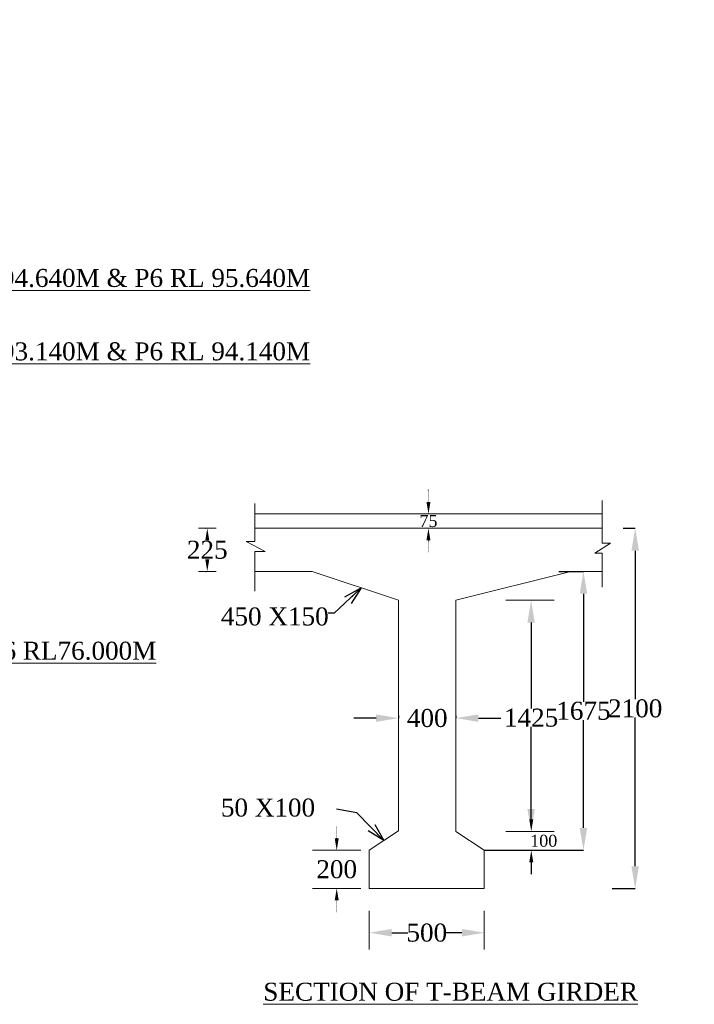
# Model space of a CAD drawing. Header units: millimetres. Extents: x -20950785 to 389010297, y -11535949 to 14056629.
# Tile 118 of 256: x 11347325 to 11375484, y -1584637 to -1543543. Entities that reach past the tile are written whole.
import ezdxf

# ---------------------------------------------------------------- set-up
doc = ezdxf.new("R2010")
doc.units = ezdxf.units.MM
doc.header["$LTSCALE"] = 60
doc.header["$MEASUREMENT"] = 0
doc.linetypes.add('DOT2', pattern=[0.125, 0, -0.125])
doc.styles.add('style1', font='txt.shx', dxfattribs={"height": 1})
doc.dimstyles.get("Standard").update_dxf_attribs({"dimtxt": 400, "dimasz": 215, "dimexe": 0.18, "dimexo": 0.0625, "dimgap": 0.09, "dimtad": 0, "dimtih": 1, "dimtoh": 1, "dimdec": 0, "dimzin": 4, "dimdsep": 46, "dimtxsty": 'Standard', "dimblk": 'OPEN90', "dimcen": 0, "dimadec": 0, "dimazin": 1, "dimtfac": 1, "dimtdec": 0, "dimtix": 1, "dimtofl": 0, "dimtmove": 0, "dimatfit": 3, "dimldrblk": 'OPEN30', "dimfxl": 1, "dimtolj": 1, "dimtzin": 0, "dimarcsym": 0})

# ---------------------------------------------------------------- blocks, each defined once
blk = doc.blocks.new('*D562')
at = {"color": 0, "linetype": 'Continuous', "lineweight": -2, "transparency": 16777216}
for p, q in [((11361918, -1581650), (11361918, -1581650)), ((11362853, -1581650), (11363533, -1581650)), ((11365783, -1581650), (11365102, -1581650)), ((11366718, -1581650), (11366718, -1581650))]:
    blk.add_line(p, q, dxfattribs=at)
at = {"color": 0, "linetype": 'Continuous', "lineweight": 9, "transparency": 16777216}
for points in [[(11362853, -1581494), (11362853, -1581806), (11361918, -1581650)], [(11365783, -1581494), (11365783, -1581806), (11366718, -1581650)]]:
    blk.add_solid(points, dxfattribs=at)
at = {"layer": 'Defpoints', "color": 0, "linetype": 'Continuous', "lineweight": 9, "transparency": 16777216}
for p in [(11361918, -1581650), (11366718, -1581650), (11366718, -1581650)]:
    blk.add_point(p, dxfattribs=at)
at = {"color": 0, "linetype": 'Continuous', "lineweight": 9, "transparency": 16777216, "insert": (11364318, -1581650), "char_height": 500, "attachment_point": 5}
blk.add_mtext('\\A1;{\\fTimes New Roman|b0|i0|c0|p18;\\H1.5x;500}', dxfattribs=at)
blk = doc.blocks.new('*D563')
at = {"color": 0, "linetype": 'Continuous', "lineweight": -2, "transparency": 16777216}
for p, q in [((11368679, -1576922), (11368679, -1576422)), ((11368679, -1577422), (11368679, -1577422)), ((11367746, -1578210), (11368679, -1578210)), ((11368679, -1578710), (11368679, -1579210))]:
    blk.add_line(p, q, dxfattribs=at)
at = {"color": 0, "linetype": 'Continuous', "lineweight": 9, "transparency": 16777216}
for points in [[(11368596, -1576922), (11368762, -1576922), (11368679, -1577422)], [(11368596, -1578710), (11368762, -1578710), (11368679, -1578210)]]:
    blk.add_solid(points, dxfattribs=at)
at = {"layer": 'Defpoints', "color": 0, "linetype": 'Continuous', "lineweight": 9, "transparency": 16777216}
for p in [(11368679, -1577422), (11368679, -1577422), (11367746, -1578210)]:
    blk.add_point(p, dxfattribs=at)
at = {"color": 0, "linetype": 'Continuous', "lineweight": 9, "transparency": 16777216, "insert": (11368679, -1577816), "char_height": 500, "attachment_point": 5}
blk.add_mtext('\\A1;{\\fTimes New Roman|b0|i0|c0|p18;\\H0.5x;           \\H2x;100}', dxfattribs=at)
blk = doc.blocks.new('*D564')
at = {"color": 0, "linetype": 'Continuous', "lineweight": -2, "transparency": 16777216}
for p, q in [((11368672, -1567770), (11368671, -1567770)), ((11368672, -1568705), (11368672, -1572295)), ((11368672, -1576487), (11368672, -1573059)), ((11368672, -1577422), (11368671, -1577422))]:
    blk.add_line(p, q, dxfattribs=at)
at = {"color": 0, "linetype": 'Continuous', "lineweight": 9, "transparency": 16777216}
for points in [[(11368516, -1568705), (11368827, -1568705), (11368672, -1567770)], [(11368516, -1576487), (11368827, -1576487), (11368672, -1577422)]]:
    blk.add_solid(points, dxfattribs=at)
at = {"layer": 'Defpoints', "color": 0, "linetype": 'Continuous', "lineweight": 9, "transparency": 16777216}
for p in [(11368672, -1567770), (11368672, -1567770), (11368672, -1577422)]:
    blk.add_point(p, dxfattribs=at)
at = {"color": 0, "linetype": 'Continuous', "lineweight": 9, "transparency": 16777216, "insert": (11368672, -1572677), "char_height": 500, "attachment_point": 5}
blk.add_mtext('\\A1;{\\fTimes New Roman|b0|i0|c0|p18;\\H1.5x;1425}', dxfattribs=at)
blk = doc.blocks.new('*D592')
at = {"color": 0, "linetype": 'Continuous', "lineweight": -2, "transparency": 16777216}
for p, q in [((11363136, -1572584), (11363136, -1572693)), ((11365536, -1572596), (11365536, -1572693)), ((11362201, -1572693), (11361266, -1572693)), ((11366471, -1572693), (11367406, -1572693))]:
    blk.add_line(p, q, dxfattribs=at)
at = {"color": 0, "linetype": 'Continuous', "lineweight": 9, "transparency": 16777216}
for points in [[(11362201, -1572537), (11362201, -1572849), (11363136, -1572693)], [(11366471, -1572537), (11366471, -1572849), (11365536, -1572693)]]:
    blk.add_solid(points, dxfattribs=at)
at = {"layer": 'Defpoints', "color": 0, "linetype": 'Continuous', "lineweight": 9, "transparency": 16777216}
for p in [(11363136, -1572584), (11365536, -1572596), (11365536, -1572693)]:
    blk.add_point(p, dxfattribs=at)
at = {"color": 0, "linetype": 'Continuous', "lineweight": 9, "transparency": 16777216, "insert": (11364336, -1572693), "char_height": 500, "attachment_point": 5}
blk.add_mtext('\\A1;{\\fTimes New Roman|b0|i0|c0|p18;\\H1.5x;400}', dxfattribs=at)
blk = doc.blocks.new('*D607')
at = {"color": 0, "linetype": 'DOT2', "lineweight": -2, "ltscale": 2, "transparency": 16777216}
for p, q in [((11364387, -1563670), (11364387, -1563170)), ((11364387, -1564170), (11364387, -1564170)), ((11364387, -1564770), (11364387, -1564770)), ((11364387, -1565270), (11364387, -1565770))]:
    blk.add_line(p, q, dxfattribs=at)
at = {"color": 0, "linetype": 'DOT2', "lineweight": 9, "ltscale": 2, "transparency": 16777216}
for points in [[(11364304, -1563670), (11364470, -1563670), (11364387, -1564170)], [(11364304, -1565270), (11364470, -1565270), (11364387, -1564770)]]:
    blk.add_solid(points, dxfattribs=at)
at = {"layer": 'Defpoints', "color": 0, "linetype": 'DOT2', "lineweight": 9, "ltscale": 2, "transparency": 16777216}
for p in [(11364387, -1564170), (11364387, -1564170), (11364387, -1564770)]:
    blk.add_point(p, dxfattribs=at)
at = {"color": 0, "linetype": 'DOT2', "lineweight": 9, "ltscale": 2, "transparency": 16777216, "insert": (11364387, -1564470), "char_height": 500, "attachment_point": 5}
blk.add_mtext('\\A1;{\\fTimes New Roman|b0|i0|c0|p18;75}', dxfattribs=at)
blk = doc.blocks.new('*D608')
at = {"color": 0, "linetype": 'DOT2', "lineweight": -2, "ltscale": 2, "transparency": 16777216}
for p, q in [((11360557, -1577710), (11360557, -1577210)), ((11360558, -1578210), (11360558, -1578210)), ((11360558, -1579798), (11360558, -1579798)), ((11360557, -1580298), (11360557, -1580798))]:
    blk.add_line(p, q, dxfattribs=at)
at = {"color": 0, "linetype": 'DOT2', "lineweight": 9, "ltscale": 2, "transparency": 16777216}
for points in [[(11360474, -1577710), (11360641, -1577710), (11360557, -1578210)], [(11360474, -1580298), (11360641, -1580298), (11360557, -1579798)]]:
    blk.add_solid(points, dxfattribs=at)
at = {"layer": 'Defpoints', "color": 0, "linetype": 'DOT2', "lineweight": 9, "ltscale": 2, "transparency": 16777216}
for p in [(11360557, -1578210), (11360557, -1579798), (11360557, -1579798)]:
    blk.add_point(p, dxfattribs=at)
at = {"color": 0, "linetype": 'DOT2', "lineweight": 9, "ltscale": 2, "transparency": 16777216, "insert": (11360557, -1579004), "char_height": 500, "attachment_point": 5}
blk.add_mtext('\\A1;{\\fTimes New Roman|b0|i0|c0|p18;\\H1.5x;200}', dxfattribs=at)
blk = doc.blocks.new('*D573')
at = {"color": 0, "linetype": 'DOT2', "lineweight": -2, "ltscale": 2, "transparency": 16777216}
for p, q in [((11355011, -1564770), (11355155, -1564770)), ((11355155, -1565270), (11355155, -1565288)), ((11355155, -1566070), (11355155, -1566052)), ((11355011, -1566570), (11355155, -1566570))]:
    blk.add_line(p, q, dxfattribs=at)
at = {"color": 0, "linetype": 'DOT2', "lineweight": 9, "ltscale": 2, "transparency": 16777216}
for points in [[(11355072, -1565270), (11355239, -1565270), (11355155, -1564770)], [(11355072, -1566070), (11355239, -1566070), (11355155, -1566570)]]:
    blk.add_solid(points, dxfattribs=at)
at = {"layer": 'Defpoints', "color": 0, "linetype": 'DOT2', "lineweight": 9, "ltscale": 2, "transparency": 16777216}
for p in [(11355011, -1564770), (11355155, -1564770), (11355011, -1566570)]:
    blk.add_point(p, dxfattribs=at)
at = {"color": 0, "linetype": 'DOT2', "lineweight": 9, "ltscale": 2, "transparency": 16777216, "insert": (11355155, -1565670), "char_height": 500, "attachment_point": 5}
blk.add_mtext('\\A1;{\\fTimes New Roman|b0|i0|c0|p18;\\H1.5x;225}', dxfattribs=at)
blk = doc.blocks.new('*D583')
at = {"color": 0, "linetype": 'Continuous', "lineweight": -2, "transparency": 16777216}
for p, q in [((11372509, -1564770), (11373016, -1564770)), ((11373016, -1565705), (11373016, -1571908)), ((11373016, -1578875), (11373016, -1572671)), ((11372060, -1579810), (11373016, -1579810))]:
    blk.add_line(p, q, dxfattribs=at)
at = {"color": 0, "linetype": 'Continuous', "lineweight": 9, "transparency": 16777216}
for points in [[(11372860, -1565705), (11373172, -1565705), (11373016, -1564770)], [(11372860, -1578875), (11373172, -1578875), (11373016, -1579810)]]:
    blk.add_solid(points, dxfattribs=at)
at = {"layer": 'Defpoints', "color": 0, "linetype": 'Continuous', "lineweight": 9, "transparency": 16777216}
for p in [(11372509, -1564770), (11373016, -1564770), (11372060, -1579810)]:
    blk.add_point(p, dxfattribs=at)
at = {"color": 0, "linetype": 'Continuous', "lineweight": 9, "transparency": 16777216, "insert": (11373016, -1572290), "char_height": 500, "attachment_point": 5}
blk.add_mtext('\\A1;{\\fTimes New Roman|b0|i0|c0|p18;\\H1.5x;2100}', dxfattribs=at)
blk = doc.blocks.new('*D664')
at = {"color": 0, "linetype": 'Continuous', "lineweight": -2, "transparency": 16777216}
for p, q in [((11369829, -1566570), (11370857, -1566570)), ((11370856, -1567505), (11370856, -1572007)), ((11370856, -1577275), (11370856, -1572773)), ((11366718, -1578210), (11370857, -1578210))]:
    blk.add_line(p, q, dxfattribs=at)
at = {"color": 0, "linetype": 'Continuous', "lineweight": 9, "transparency": 16777216}
for points in [[(11370701, -1567505), (11371012, -1567505), (11370856, -1566570)], [(11370701, -1577275), (11371012, -1577275), (11370856, -1578210)]]:
    blk.add_solid(points, dxfattribs=at)
at = {"layer": 'Defpoints', "color": 0, "linetype": 'Continuous', "lineweight": 9, "transparency": 16777216}
for p in [(11369829, -1566570), (11370856, -1566570), (11366718, -1578210)]:
    blk.add_point(p, dxfattribs=at)
at = {"color": 0, "linetype": 'Continuous', "lineweight": 9, "transparency": 16777216, "insert": (11370856, -1572390), "char_height": 500, "attachment_point": 5}
blk.add_mtext('\\A1;{\\fTimes New Roman|b0|i0|c0|p18;\\H1.5x;1675}', dxfattribs=at)

msp = doc.modelspace()

# ---------------------------------------------------------------- linework, layer by layer
at = {"linetype": 'Continuous', "lineweight": 9}
for p, q in [((11371631.43, -1563605.12), (11371631.43, -1565394.88)), ((11357142.37, -1563737.7), (11357142.37, -1565318.31)), ((11357142.37, -1564170), (11371631.43, -1564170)), ((11357142.37, -1564770), (11371631.43, -1564770)), ((11357142.37, -1565318.31), (11356784.35, -1565318.31)), ((11356784.35, -1565318.31), (11357570.74, -1565734.92)), ((11371989.45, -1565394.88), (11371328.19, -1565811.49)), ((11371631.43, -1565394.88), (11371989.45, -1565394.88)), ((11357142.37, -1565734.92), (11357142.37, -1566623.25)), ((11357570.74, -1565734.92), (11357142.37, -1565734.92)), ((11371328.19, -1565811.49), (11371631.43, -1565811.49)), ((11371631.43, -1565811.49), (11371631.43, -1566570)), ((11357142.37, -1566623.25), (11357142.37, -1567387.19)), ((11370335.73, -1566570), (11371631.43, -1566570)), ((11371631.43, -1566570), (11371631.43, -1567229.41)), ((11363135.73, -1567770), (11363135.73, -1577397.9)), ((11365535.73, -1577421.71), (11365535.73, -1567770)), ((11367617.73, -1567770), (11369632.06, -1567770)), ((11361917.88, -1578209.81), (11363135.73, -1577397.9)), ((11366717.88, -1578209.81), (11365535.73, -1577421.71)), ((11367617.73, -1577421.71), (11369632.06, -1577421.71)), ((11359550.32, -1578209.81), (11361564.64, -1578209.81)), ((11361917.88, -1578209.81), (11361917.88, -1579809.81)), ((11366717.88, -1578209.81), (11366717.88, -1579809.81)), ((11367617.91, -1578209.81), (11369632.24, -1578209.81)), ((11359550.5, -1579797.9), (11361564.82, -1579797.9)), ((11364317.88, -1579809.81), (11361917.88, -1579809.81)), ((11366717.88, -1579809.81), (11364317.88, -1579809.81)), ((11361917.88, -1580730), (11361917.88, -1582355.75)), ((11366717.88, -1580730), (11366717.88, -1582355.75))]:
    msp.add_line(p, q, dxfattribs=at)
at = {"linetype": 'Continuous', "lineweight": 9, "ltscale": 2}
for p, q in [((11355524.98, -1564770), (11354785.82, -1564770)), ((11355524.98, -1566570), (11354785.82, -1566570))]:
    msp.add_line(p, q, dxfattribs=at)
at = {"linetype": 'Continuous', "lineweight": 9}
for points in [[(11357142.37, -1566570), (11359535.73, -1566570), (11363135.73, -1567770)], [(11365535.73, -1567770), (11370335.73, -1566570)]]:
    msp.add_lwpolyline(points, dxfattribs=at)

# ---------------------------------------------------------------- texts
at = {"linetype": 'Continuous', "lineweight": 9, "attachment_point": 1}
for s, insert, char_height, width in [('\\pi2917.05681;{\\fTimes New Roman|b0|i0|c0|p18;\\LCertified that the boring details  shown are correct.}', (10475118.14, -1543620.32, -17483.87), 750, 28256.2477), ('{\\fTimes New Roman|b0|i0|c0|p18;\\H0.96154x;\\LSECTION OF T-BEAM GIRDER \\fTimes New Roman|b0|i1|c0|p18;  \\Ftxt|c0; }                   ', (11357493.54, -1583737.18), 780, 19383.7853)]:
    msp.add_mtext(s, dxfattribs=dict(at, insert=insert, char_height=char_height, width=width))
at = {"linetype": 'Continuous', "lineweight": 9, "attachment_point": 1, "style": 'style1'}
for s, insert, char_height, width in [('{\\fTimes New Roman|b0|i0|c0|p18;\\H0.7236x;\\LP1 RL 96.140M,P2 to P5 RL94.640M\\H1x; & P6 RL 95.640M    \\H1.38197x;            }', (11333357.38, -1553945.77), 1036.48649, 26022.657), ('{\\fTimes New Roman|b0|i0|c0|p18;\\H0.7236x;\\LP1 RL 94.640M,P2 to P5 RL93.140M & P6 RL 94.140M    \\H1.38197x;            }', (11333357.38, -1557009.3), 1036.48649, 26022.657), ('{\\fTimes New Roman|b0|i0|c0|p18;\\H0.7236x;\\LP1&P3 RL 82.000M, P4 to P6 RL76.000M  \\H1.38197x;            }', (11333357.38, -1569504.12), 1036.48649, 19532.3393), ('\\pi6024.46095;{\\fTimes New Roman|b0|i0|c0|p18;\\LELEVATION OF PIER \\P\\pi3569.25186;ALONG CURRENT DIRECTION  }', (10046282.47, -1573923.48), 750, 22678.6984), ('\\pi6024.46095;{\\fTimes New Roman|b0|i0|c0|p18;\\LELEVATION OF PIER \\P\\pi3569.25186;ALONG CURRENT DIRECTION  }', (11296226.84, -1573923.48), 750, 22678.6984)]:
    msp.add_mtext(s, dxfattribs=dict(at, insert=insert, char_height=char_height, width=width))
at = {"linetype": 'Continuous', "lineweight": 9, "char_height": 500, "attachment_point": 4}
for s, insert in [('{\\fVerdana|b0|i0|c0|p34; \\fTimes New Roman|b0|i0|c0|p18;\\H1.5x;450 X150}', (11355504.48, -1568454.18)), ('{\\fVerdana|b0|i0|c0|p34; \\fTimes New Roman|b0|i0|c0|p18;\\H1.5x;50 X100}', (11355504.48, -1576432.51))]:
    msp.add_mtext(s, dxfattribs=dict(at, insert=insert))

# ---------------------------------------------------------------- dimensions: what is measured, and where the dimension line sits
at = {"linetype": 'DOT2', "lineweight": 9, "ltscale": 2}
for base, p1, p2, text, picture, middle in [((11364386.9, -1564170), (11364386.9, -1564770), (11364386.9, -1564170), '{\\fTimes New Roman|b0|i0|c0|p18;75}', '*D607', (11364386.9, -1564470)), ((11355155.22, -1564770), (11355011.31, -1566570), (11355011.31, -1564770), '{\\fTimes New Roman|b0|i0|c0|p18;\\H1.5x;225}', '*D573', (11355155.22, -1565670)), ((11360557.48, -1579797.9), (11360557.48, -1578209.81), (11360557.48, -1579797.9), '{\\fTimes New Roman|b0|i0|c0|p18;\\H1.5x;200}', '*D608', (11360557.48, -1579003.86))]:
    dim = msp.add_linear_dim(base=base, p1=p1, p2=p2, angle=90, text=text, dimstyle='Standard', override={"dimtxt": 500, "dimasz": 500, "dimfxl": 300}, dxfattribs=at)
    dim.commit()
    dim.dimension.update_dxf_attribs({"geometry": picture, "text_midpoint": middle})
at = {"linetype": 'Continuous', "lineweight": 9}
for base, p1, p2, text, override, picture, middle in [((11373015.81, -1564770), (11372059.97, -1579809.81), (11372509, -1564770), '{\\fTimes New Roman|b0|i0|c0|p18;\\H1.5x;2100}', {"dimtxt": 500, "dimasz": 935, "dimfxl": 300}, '*D583', (11373015.81, -1572289.9)), ((11370856.5, -1566570), (11366717.88, -1578209.81), (11369828.92, -1566570), '{\\fTimes New Roman|b0|i0|c0|p18;\\H1.5x;1675}', {"dimtxt": 500, "dimasz": 935, "dimfxl": 300}, '*D664', (11370856.5, -1572389.9)), ((11368671.67, -1567770), (11368671.67, -1577421.71), (11368671.67, -1567770), '{\\fTimes New Roman|b0|i0|c0|p18;\\H1.5x;1425}', {"dimtxt": 500, "dimasz": 935, "dimfxl": 300}, '*D564', (11368671.67, -1572676.95)), ((11368679.01, -1577421.71), (11367745.7, -1578209.81), (11368679.01, -1577421.71), '{\\fTimes New Roman|b0|i0|c0|p18;\\H0.5x;           \\H2x;100}', {"dimtxt": 500, "dimasz": 500, "dimfxl": 300}, '*D563', (11368679.01, -1577815.76))]:
    dim = msp.add_linear_dim(base=base, p1=p1, p2=p2, angle=90, text=text, dimstyle='Standard', override=override, dxfattribs=at)
    dim.commit()
    dim.dimension.update_dxf_attribs({"geometry": picture, "text_midpoint": middle, "dimtype": 160})
for base, p1, p2, text, picture, middle in [((11365535.73, -1572693.12), (11363135.73, -1572583.95), (11365535.73, -1572595.86), '{\\fTimes New Roman|b0|i0|c0|p18;\\H1.5x;400}', '*D592', (11364335.73, -1572693.12)), ((11366717.88, -1581649.96), (11361917.88, -1581649.96), (11366717.88, -1581649.96), '{\\fTimes New Roman|b0|i0|c0|p18;\\H1.5x;500}', '*D562', (11364317.88, -1581649.96))]:
    dim = msp.add_linear_dim(base=base, p1=p1, p2=p2, text=text, dimstyle='Standard', override={"dimtxt": 500, "dimasz": 935, "dimfxl": 300}, dxfattribs=at)
    dim.commit()
    dim.dimension.update_dxf_attribs({"geometry": picture, "text_midpoint": middle})

# ---------------------------------------------------------------- leaders
for points in [[(11361577.22, -1567250.5), (11360451.16, -1568314.4), (11360204.86, -1568314.4)], [(11362526.8, -1577803.86), (11361400.74, -1576646.5), (11360552.5, -1576490)]]:
    msp.add_leader(points, dimstyle='Standard', override={"dimtxt": 500, "dimasz": 750, "dimfxl": 300}, dxfattribs=at)

doc.saveas('drawing.dxf')
